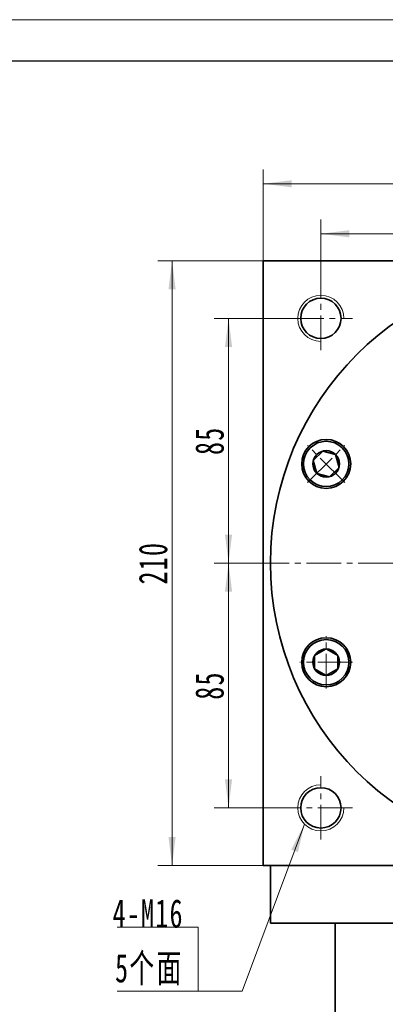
# Model space of a CAD drawing. Header units: millimetres. Extents: x 1655 to 2872, y 2085 to 2941.
# Tile 5 of 7: x 2273 to 2400, y 2599 to 2941. Entities that reach past the tile are written whole.
import ezdxf

# ---------------------------------------------------------------- set-up
doc = ezdxf.new("R2010")
doc.units = ezdxf.units.MM
doc.set_wipeout_variables(frame=1)
doc.linetypes.add('点画线', pattern=[18, 12, -2, 2, -2])
doc.layers.get('0').update_dxf_attribs({"lineweight": 35})
for name, color, linetype, lineweight in [('中心线层', 1, '点画线', 18), ('图框_外框线', 7, 'Continuous', 18), ('尺寸线层', 3, 'Continuous', 18), ('粗实线层', 7, 'Continuous', 35)]:
    doc.layers.add(name, color=color, linetype=linetype, lineweight=lineweight)
doc.styles.add('标准', font='txt', dxfattribs={"width": 0.667})
doc.dimstyles.new('a4-1-1.5', dxfattribs={"dimtxt": 4.5, "dimasz": 4.5, "dimexe": 2.25, "dimexo": 0, "dimgap": 0.75, "dimtad": 1, "dimdec": 3, "dimdsep": 46, "dimtxsty": '标准', "dimblk": '_CAXARROW', "dimcen": 0, "dimdle": 9, "dimazin": 2, "dimtfac": 0.707107, "dimtdec": 3, "dimtix": 1, "dimtmove": 2, "dimatfit": 3, "dimfxl": 0, "dimfrac": 2, "dimtolj": 1, "dimarcsym": 0})

# ---------------------------------------------------------------- blocks, each defined once
blk = doc.blocks.new('*X17')
at = {"layer": '尺寸线层', "linetype": 'Continuous'}
blk.add_hatch(color=0, dxfattribs=at).paths.add_polyline_path([(36.94, 58.02), (34.64, 48.31), (32.32, 49.17)], flags=0)
at = {"layer": '尺寸线层', "color": 0, "linetype": 'Continuous'}
blk.add_line((36.94, 58.02), (15.29, 0), dxfattribs=at)
at = {"layer": '尺寸线层', "color": 0}
for p, q in [((0, 22.2), (-28.12, 22.2)), ((0, 0), (0, 22.2)), ((0, 0), (-28.12, 0)), ((15.29, 0), (0, 0))]:
    blk.add_line(p, q, dxfattribs=at)
at = {"layer": '尺寸线层', "color": 0, "insert": (-4.95, 1.98), "char_height": 9.9, "width": 46.3445, "attachment_point": 9, "line_spacing_factor": 1.15057, "style": '标准'}
blk.add_mtext('\\T1.1;4-M16\\P5个面', dxfattribs=at)
blk = doc.blocks.new('*X18')
at = {"layer": '尺寸线层', "linetype": 'Continuous'}
for points in [[(2357.73, 2884.11), (2367.63, 2885.35), (2367.63, 2882.87)], [(2567.73, 2884.11), (2557.83, 2885.35), (2557.83, 2882.87)]]:
    blk.add_hatch(color=0, dxfattribs=at).paths.add_polyline_path(points, flags=0)
at = {"layer": '尺寸线层', "color": 0, "linetype": 'Continuous'}
for p, q in [((2357.73, 2857.36), (2357.73, 2889.06)), ((2567.73, 2857.36), (2567.73, 2889.06)), ((2357.73, 2884.11), (2567.73, 2884.11))]:
    blk.add_line(p, q, dxfattribs=at)
at = {"layer": '尺寸线层', "color": 0, "insert": (2462.73, 2890.65), "char_height": 9.9, "width": 26.7416, "attachment_point": 5, "line_spacing_factor": 1.15057, "style": '标准'}
blk.add_mtext('\\T1.1;210', dxfattribs=at)
blk = doc.blocks.new('_CAXARROW')
blk.add_hatch(color=0).paths.add_polyline_path([(0, 0), (-1, 0.125), (-1, -0.125)], flags=0)
blk = doc.blocks.new('*X19')
at = {"layer": '尺寸线层', "linetype": 'Continuous'}
for points in [[(2326.11, 2857.36), (2324.88, 2847.46), (2327.35, 2847.46)], [(2326.11, 2647.36), (2324.88, 2657.26), (2327.35, 2657.26)]]:
    blk.add_hatch(color=0, dxfattribs=at).paths.add_polyline_path(points, flags=0)
at = {"layer": '尺寸线层', "color": 0, "linetype": 'Continuous'}
for p, q in [((2357.73, 2857.36), (2321.16, 2857.36)), ((2326.11, 2647.36), (2326.11, 2857.36)), ((2357.73, 2647.36), (2321.16, 2647.36))]:
    blk.add_line(p, q, dxfattribs=at)
at = {"layer": '尺寸线层', "color": 0, "insert": (2319.57, 2752.36), "char_height": 9.9, "width": 26.7416, "attachment_point": 5, "rotation": 90, "line_spacing_factor": 1.15057, "style": '标准'}
blk.add_mtext('\\T1.1;210', dxfattribs=at)
blk = doc.blocks.new('*X20')
at = {"layer": '尺寸线层', "linetype": 'Continuous'}
for points in [[(2377.73, 2866.74), (2387.63, 2867.98), (2387.63, 2865.5)], [(2462.73, 2866.74), (2452.83, 2867.98), (2452.83, 2865.5)]]:
    blk.add_hatch(color=0, dxfattribs=at).paths.add_polyline_path(points, flags=0)
at = {"layer": '尺寸线层', "color": 0, "linetype": 'Continuous'}
for p, q in [((2377.73, 2848.36), (2377.73, 2871.69)), ((2462.73, 2865.46), (2462.73, 2871.69)), ((2377.73, 2866.74), (2462.73, 2866.74))]:
    blk.add_line(p, q, dxfattribs=at)
at = {"layer": '尺寸线层', "color": 0, "insert": (2420.23, 2873.29), "char_height": 9.9, "width": 19.8, "attachment_point": 5, "line_spacing_factor": 1.15057, "style": '标准'}
blk.add_mtext('\\T1.1;85', dxfattribs=at)
blk = doc.blocks.new('*X22')
at = {"layer": '尺寸线层', "linetype": 'Continuous'}
for points in [[(2345.71, 2837.36), (2344.47, 2827.46), (2346.94, 2827.46)], [(2345.71, 2752.36), (2344.47, 2762.26), (2346.94, 2762.26)]]:
    blk.add_hatch(color=0, dxfattribs=at).paths.add_polyline_path(points, flags=0)
at = {"layer": '尺寸线层', "color": 0, "linetype": 'Continuous'}
for p, q in [((2366.73, 2837.36), (2340.76, 2837.36)), ((2345.71, 2752.36), (2345.71, 2837.36)), ((2354.73, 2752.36), (2340.76, 2752.36))]:
    blk.add_line(p, q, dxfattribs=at)
at = {"layer": '尺寸线层', "color": 0, "insert": (2339.16, 2794.86), "char_height": 9.9, "width": 19.8, "attachment_point": 5, "rotation": 90, "line_spacing_factor": 1.15057, "style": '标准'}
blk.add_mtext('\\T1.1;85', dxfattribs=at)
blk = doc.blocks.new('*X23')
at = {"layer": '尺寸线层', "linetype": 'Continuous'}
for points in [[(2345.71, 2752.36), (2346.94, 2742.46), (2344.47, 2742.46)], [(2345.71, 2667.36), (2346.94, 2677.26), (2344.47, 2677.26)]]:
    blk.add_hatch(color=0, dxfattribs=at).paths.add_polyline_path(points, flags=0)
at = {"layer": '尺寸线层', "color": 0, "linetype": 'Continuous'}
for p, q in [((2354.73, 2752.36), (2340.76, 2752.36)), ((2345.71, 2752.36), (2345.71, 2667.36)), ((2366.73, 2667.36), (2340.76, 2667.36))]:
    blk.add_line(p, q, dxfattribs=at)
at = {"layer": '尺寸线层', "color": 0, "insert": (2339.16, 2709.86), "char_height": 9.9, "width": 19.8, "attachment_point": 5, "rotation": 90, "line_spacing_factor": 1.15057, "style": '标准'}
blk.add_mtext('\\T1.1;85', dxfattribs=at)
blk = doc.blocks.new('*X28')
at = {"layer": '中心线层', "linetype": '点画线', "lineweight": 18}
for p, q in [((0, -9.12), (0, 9.12)), ((-9.12, 0), (9.12, 0))]:
    blk.add_line(p, q, dxfattribs=at)
at = {"layer": '粗实线层'}
for p, q in [((-4.62, 0), (-2.31, 4)), ((-2.31, 4), (2.31, 4)), ((4.62, 0), (2.31, 4)), ((4.62, 0), (2.31, 4)), ((-4.62, 0), (-2.31, -4)), ((4.62, 0), (2.31, -4)), ((-2.31, -4), (2.31, -4))]:
    blk.add_line(p, q, dxfattribs=at)
blk.add_circle((0, 0), 4.62, dxfattribs=at)
for start, end in [(0, 180), (180, 360)]:
    blk.add_arc((0, 0), 7.87, start, end, dxfattribs=at)

msp = doc.modelspace()

# ---------------------------------------------------------------- linework, layer by layer
at = {"layer": '中心线层'}
for p, q in [((2377.7348, 2826.3561), (2377.7348, 2848.3561)), ((2366.7348, 2837.3561), (2388.7348, 2837.3561)), ((2354.7348, 2752.3561), (2570.7348, 2752.3561)), ((2377.7348, 2656.3561), (2377.7348, 2678.3561)), ((2388.7348, 2667.3561), (2366.7348, 2667.3561))]:
    msp.add_line(p, q, dxfattribs=at)
at = {"layer": '粗实线层'}
for p, q in [((2357.7348, 2647.3561), (2357.7348, 2857.3561)), ((2357.7348, 2857.3561), (2567.7348, 2857.3561)), ((2567.7348, 2647.3561), (2357.7348, 2647.3561)), ((2360.2348, 2647.3561), (2360.2348, 2627.3561)), ((2360.2348, 2627.3561), (2565.2348, 2627.3561)), ((2382.7348, 2569.3561), (2382.7348, 2627.3561))]:
    msp.add_line(p, q, dxfattribs=at)
for centre, radius in [((2462.7348, 2752.3561), 102.5), ((2377.7348, 2837.3561), 7), ((2379.5857, 2786.7976), 8.5), ((2379.5857, 2717.9145), 8.5), ((2377.7348, 2667.3561), 7)]:
    msp.add_circle(centre, radius, dxfattribs=at)
at = {"layer": '粗实线层', "lineweight": 18}
for centre, start, end in [((2377.7348, 2837.3561), 0, 270), ((2377.7348, 2667.3561), 90, 0)]:
    msp.add_arc(centre, 8, start, end, dxfattribs=at)

# ---------------------------------------------------------------- block references
at = {"layer": '尺寸线层'}
msp.add_blockref('*X17', (2335.1363, 2603.683), dxfattribs=at)

# ---------------------------------------------------------------- dimensions: what is measured, and where the dimension line sits
dim = msp.add_linear_dim(base=(2567.7348, 2884.1076), p1=(2357.7348, 2857.3561), p2=(2567.7348, 2857.3561), dimstyle='a4-1-1.5', override={"dimsah": 1, "dimtfill": 1, "dimtzin": 8}, dxfattribs=at)
dim.commit()
dim.dimension.update_dxf_attribs({"geometry": '*X18', "text_midpoint": (2462.7348, 2890.6541)})
for base, p1, p2, angle, picture, middle in [((2462.7348, 2866.7422), (2377.7348, 2848.3561), (2462.7348, 2865.4648), 0, '*X20', (2420.2348, 2873.2887)), ((2326.1129, 2857.3561), (2357.7348, 2647.3561), (2357.7348, 2857.3561), 90, '*X19', (2319.5664, 2752.3561)), ((2345.7073, 2837.3561), (2354.7348, 2752.3561), (2366.7348, 2837.3561), 90, '*X22', (2339.1608, 2794.8561)), ((2345.7073, 2667.3561), (2354.7348, 2752.3561), (2366.7348, 2667.3561), 270, '*X23', (2339.1608, 2709.8561))]:
    dim = msp.add_linear_dim(base=base, p1=p1, p2=p2, angle=angle, dimstyle='a4-1-1.5', override={"dimsah": 1, "dimtfill": 1, "dimtzin": 8}, dxfattribs=at)
    dim.commit()
    dim.dimension.update_dxf_attribs({"geometry": picture, "text_midpoint": middle})

# ---------------------------------------------------------------- next in the draw order: wipeouts: each hides what was drawn before it
for points in [[(2385.1471, 2792.359), (2385.1185, 2792.3873), (2385.0898, 2792.4156), (2385.061, 2792.4437), (2385.0321, 2792.4716), (2385.003, 2792.4994), (2384.9737, 2792.5271), (2384.9443, 2792.5546), (2384.9148, 2792.5819), (2384.8851, 2792.6091), (2384.8553, 2792.6361), (2384.8254, 2792.663), (2384.7953, 2792.6898), (2384.7651, 2792.7163), (2384.7347, 2792.7428), (2384.7042, 2792.769), (2384.6736, 2792.7952), (2384.6428, 2792.8211), (2384.612, 2792.8469), (2384.5809, 2792.8726), (2384.5498, 2792.898), (2384.5185, 2792.9234), (2384.4871, 2792.9485), (2384.4555, 2792.9735), (2384.4239, 2792.9984), (2384.3921, 2793.023), (2384.3602, 2793.0475), (2384.3281, 2793.0719), (2384.296, 2793.0961), (2384.2637, 2793.1201), (2384.2313, 2793.144), (2384.2313, 2793.144), (2383.9264, 2793.3563), (2383.6118, 2793.5539), (2383.2882, 2793.7365), (2382.9564, 2793.9036), (2382.617, 2794.0549), (2382.2709, 2794.19), (2381.9188, 2794.3085), (2381.5615, 2794.4103), (2381.1998, 2794.4951), (2380.8345, 2794.5628), (2380.4664, 2794.6131), (2380.0963, 2794.646), (2379.7251, 2794.6613), (2379.3536, 2794.6591), (2378.9826, 2794.6394), (2378.6129, 2794.6022), (2378.2454, 2794.5475), (2377.8809, 2794.4756), (2377.5202, 2794.3865), (2377.1641, 2794.2805), (2376.8135, 2794.1578), (2376.469, 2794.0187), (2376.1314, 2793.8634), (2375.8016, 2793.6924), (2375.4802, 2793.506), (2375.168, 2793.3047), (2374.8656, 2793.0888), (2374.5738, 2792.8588), (2374.2931, 2792.6154), (2374.0243, 2792.359), (2374.0243, 2792.359), (2373.7678, 2792.0901), (2373.5244, 2791.8095), (2373.2945, 2791.5176), (2373.0786, 2791.2153), (2372.8772, 2790.903), (2372.6908, 2790.5816), (2372.5198, 2790.2518), (2372.3646, 2789.9143), (2372.2254, 2789.5698), (2372.1027, 2789.2191), (2371.9967, 2788.863), (2371.9076, 2788.5023), (2371.8357, 2788.1378), (2371.781, 2787.7703), (2371.7438, 2787.4007), (2371.7241, 2787.0297), (2371.7219, 2786.6581), (2371.7373, 2786.2869), (2371.7701, 2785.9169), (2371.8204, 2785.5487), (2371.8881, 2785.1834), (2371.9729, 2784.8217), (2372.0747, 2784.4644), (2372.1933, 2784.1123), (2372.3283, 2783.7662), (2372.4796, 2783.4268), (2372.6467, 2783.095), (2372.8293, 2782.7714), (2373.027, 2782.4569), (2373.2393, 2782.152), (2373.2393, 2782.152), (2373.2631, 2782.1196), (2373.2871, 2782.0873), (2373.3113, 2782.0551), (2373.3357, 2782.0231), (2373.3602, 2781.9911), (2373.3849, 2781.9593), (2373.4097, 2781.9277), (2373.4347, 2781.8961), (2373.4599, 2781.8647), (2373.4852, 2781.8334), (2373.5107, 2781.8023), (2373.5363, 2781.7713), (2373.5621, 2781.7404), (2373.5881, 2781.7096), (2373.6142, 2781.679), (2373.6405, 2781.6485), (2373.6669, 2781.6182), (2373.6935, 2781.5879), (2373.7202, 2781.5579), (2373.7471, 2781.5279), (2373.7741, 2781.4981), (2373.8013, 2781.4684), (2373.8287, 2781.4389), (2373.8562, 2781.4095), (2373.8838, 2781.3803), (2373.9116, 2781.3512), (2373.9395, 2781.3222), (2373.9676, 2781.2934), (2373.9959, 2781.2647), (2374.0243, 2781.2362), (2374.0243, 2781.2362), (2374.3229, 2780.9527), (2374.6361, 2780.6853), (2374.9627, 2780.4346), (2375.3021, 2780.2014), (2375.6532, 2779.9863), (2376.015, 2779.7898), (2376.3867, 2779.6125), (2376.7671, 2779.455), (2377.1552, 2779.3175), (2377.55, 2779.2006), (2377.9504, 2779.1044), (2378.3553, 2779.0294), (2378.7635, 2778.9757), (2379.174, 2778.9433), (2379.5857, 2778.9326), (2379.9973, 2778.9433), (2380.4078, 2778.9757), (2380.816, 2779.0294), (2381.2209, 2779.1044), (2381.6213, 2779.2006), (2382.0161, 2779.3175), (2382.4042, 2779.455), (2382.7846, 2779.6125), (2383.1563, 2779.7898), (2383.5182, 2779.9863), (2383.8692, 2780.2014), (2384.2086, 2780.4346), (2384.5353, 2780.6853), (2384.8484, 2780.9527), (2385.1471, 2781.2362), (2385.1471, 2781.2362), (2385.4305, 2781.5349), (2385.6979, 2781.848), (2385.9486, 2782.1746), (2386.1818, 2782.514), (2386.397, 2782.8651), (2386.5934, 2783.2269), (2386.7707, 2783.5986), (2386.9283, 2783.979), (2387.0657, 2784.3671), (2387.1827, 2784.762), (2387.2788, 2785.1623), (2387.3538, 2785.5672), (2387.4076, 2785.9754), (2387.4399, 2786.3859), (2387.4507, 2786.7976), (2387.4399, 2787.2092), (2387.4076, 2787.6197), (2387.3538, 2788.0279), (2387.2788, 2788.4328), (2387.1827, 2788.8332), (2387.0657, 2789.228), (2386.9283, 2789.6161), (2386.7707, 2789.9965), (2386.5934, 2790.3682), (2386.397, 2790.7301), (2386.1818, 2791.0812), (2385.9486, 2791.4205), (2385.6979, 2791.7472), (2385.4305, 2792.0603)], [(2379.5857, 2725.7795), (2379.5454, 2725.7794), (2379.5052, 2725.7791), (2379.4649, 2725.7786), (2379.4247, 2725.7779), (2379.3845, 2725.777), (2379.3442, 2725.7758), (2379.304, 2725.7745), (2379.2638, 2725.773), (2379.2236, 2725.7712), (2379.1834, 2725.7693), (2379.1432, 2725.7671), (2379.103, 2725.7647), (2379.0628, 2725.7622), (2379.0227, 2725.7594), (2378.9826, 2725.7564), (2378.9424, 2725.7532), (2378.9023, 2725.7498), (2378.8623, 2725.7462), (2378.8222, 2725.7424), (2378.7821, 2725.7384), (2378.7421, 2725.7342), (2378.7021, 2725.7298), (2378.6621, 2725.7251), (2378.6222, 2725.7203), (2378.5822, 2725.7153), (2378.5423, 2725.71), (2378.5025, 2725.7046), (2378.4626, 2725.699), (2378.4228, 2725.6931), (2378.383, 2725.6871), (2378.383, 2725.6871), (2378.0173, 2725.6216), (2377.6551, 2725.5389), (2377.2972, 2725.4392), (2376.9444, 2725.3228), (2376.5975, 2725.1898), (2376.2572, 2725.0405), (2375.9244, 2724.8754), (2375.5998, 2724.6947), (2375.284, 2724.4989), (2374.9779, 2724.2884), (2374.682, 2724.0637), (2374.3971, 2723.8253), (2374.1237, 2723.5737), (2373.8626, 2723.3094), (2373.6142, 2723.0331), (2373.3791, 2722.7454), (2373.1579, 2722.4469), (2372.951, 2722.1383), (2372.759, 2721.8203), (2372.5821, 2721.4935), (2372.4209, 2721.1588), (2372.2757, 2720.8168), (2372.1468, 2720.4683), (2372.0345, 2720.1142), (2371.9391, 2719.7551), (2371.8607, 2719.392), (2371.7995, 2719.0255), (2371.7557, 2718.6566), (2371.7294, 2718.286), (2371.7207, 2717.9145), (2371.7207, 2717.9145), (2371.7294, 2717.5431), (2371.7557, 2717.1725), (2371.7995, 2716.8036), (2371.8607, 2716.4371), (2371.9391, 2716.074), (2372.0345, 2715.7149), (2372.1468, 2715.3607), (2372.2757, 2715.0123), (2372.4209, 2714.6703), (2372.5821, 2714.3356), (2372.759, 2714.0088), (2372.951, 2713.6908), (2373.1579, 2713.3822), (2373.3791, 2713.0837), (2373.6142, 2712.796), (2373.8626, 2712.5197), (2374.1237, 2712.2554), (2374.3971, 2712.0038), (2374.682, 2711.7654), (2374.9779, 2711.5407), (2375.284, 2711.3302), (2375.5998, 2711.1344), (2375.9244, 2710.9537), (2376.2572, 2710.7886), (2376.5975, 2710.6393), (2376.9444, 2710.5063), (2377.2972, 2710.3899), (2377.6551, 2710.2902), (2378.0173, 2710.2075), (2378.383, 2710.142), (2378.383, 2710.142), (2378.4228, 2710.136), (2378.4626, 2710.1301), (2378.5025, 2710.1245), (2378.5423, 2710.1191), (2378.5822, 2710.1138), (2378.6222, 2710.1088), (2378.6621, 2710.104), (2378.7021, 2710.0993), (2378.7421, 2710.0949), (2378.7821, 2710.0907), (2378.8222, 2710.0867), (2378.8623, 2710.0829), (2378.9023, 2710.0793), (2378.9424, 2710.0759), (2378.9826, 2710.0727), (2379.0227, 2710.0697), (2379.0628, 2710.0669), (2379.103, 2710.0644), (2379.1432, 2710.062), (2379.1834, 2710.0598), (2379.2236, 2710.0579), (2379.2638, 2710.0561), (2379.304, 2710.0546), (2379.3442, 2710.0533), (2379.3845, 2710.0521), (2379.4247, 2710.0512), (2379.4649, 2710.0505), (2379.5052, 2710.05), (2379.5454, 2710.0497), (2379.5857, 2710.0495), (2379.5857, 2710.0495), (2379.9973, 2710.0603), (2380.4078, 2710.0926), (2380.816, 2710.1464), (2381.2209, 2710.2214), (2381.6213, 2710.3175), (2382.0161, 2710.4345), (2382.4042, 2710.5719), (2382.7846, 2710.7295), (2383.1563, 2710.9068), (2383.5182, 2711.1033), (2383.8692, 2711.3184), (2384.2086, 2711.5516), (2384.5353, 2711.8023), (2384.8484, 2712.0697), (2385.1471, 2712.3532), (2385.4305, 2712.6518), (2385.6979, 2712.9649), (2385.9486, 2713.2916), (2386.1818, 2713.631), (2386.397, 2713.982), (2386.5934, 2714.3439), (2386.7707, 2714.7156), (2386.9283, 2715.096), (2387.0657, 2715.4841), (2387.1827, 2715.8789), (2387.2788, 2716.2793), (2387.3538, 2716.6842), (2387.4076, 2717.0924), (2387.4399, 2717.5029), (2387.4507, 2717.9145), (2387.4507, 2717.9145), (2387.4399, 2718.3262), (2387.4076, 2718.7367), (2387.3538, 2719.1449), (2387.2788, 2719.5498), (2387.1827, 2719.9502), (2387.0657, 2720.345), (2386.9283, 2720.7331), (2386.7707, 2721.1135), (2386.5934, 2721.4852), (2386.397, 2721.847), (2386.1818, 2722.1981), (2385.9486, 2722.5375), (2385.6979, 2722.8642), (2385.4305, 2723.1773), (2385.1471, 2723.4759), (2384.8484, 2723.7594), (2384.5353, 2724.0268), (2384.2086, 2724.2775), (2383.8692, 2724.5107), (2383.5182, 2724.7258), (2383.1563, 2724.9223), (2382.7846, 2725.0996), (2382.4042, 2725.2572), (2382.0161, 2725.3946), (2381.6213, 2725.5116), (2381.2209, 2725.6077), (2380.816, 2725.6827), (2380.4078, 2725.7365), (2379.9973, 2725.7688)]]:
    msp.add_wipeout(points).dxf.layer = '粗实线层'

# ---------------------------------------------------------------- next in the draw order: linework, layer by layer
at = {"layer": '图框_外框线', "color": 3}
msp.add_lwpolyline([(1661.1938, 2085.0218), (2871.8017, 2085.0218), (2871.8017, 2941.0946), (1661.1938, 2941.0946)], close=True, dxfattribs=at)
at = {"layer": '图框_外框线', "color": 3, "lineweight": 25}
msp.add_lwpolyline([(1733.2538, 2099.4338), (2857.3897, 2099.4338), (2857.3897, 2926.6826), (1733.2538, 2926.6826)], close=True, dxfattribs=at)

# ---------------------------------------------------------------- next in the draw order: block references
at = {"layer": '粗实线层'}
for p, rotation in [((2379.5857, 2786.7976), 45.00000000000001), ((2379.5857, 2717.9145), 90)]:
    msp.add_blockref('*X28', p, dxfattribs=dict(at, rotation=rotation))

doc.saveas('drawing.dxf')
